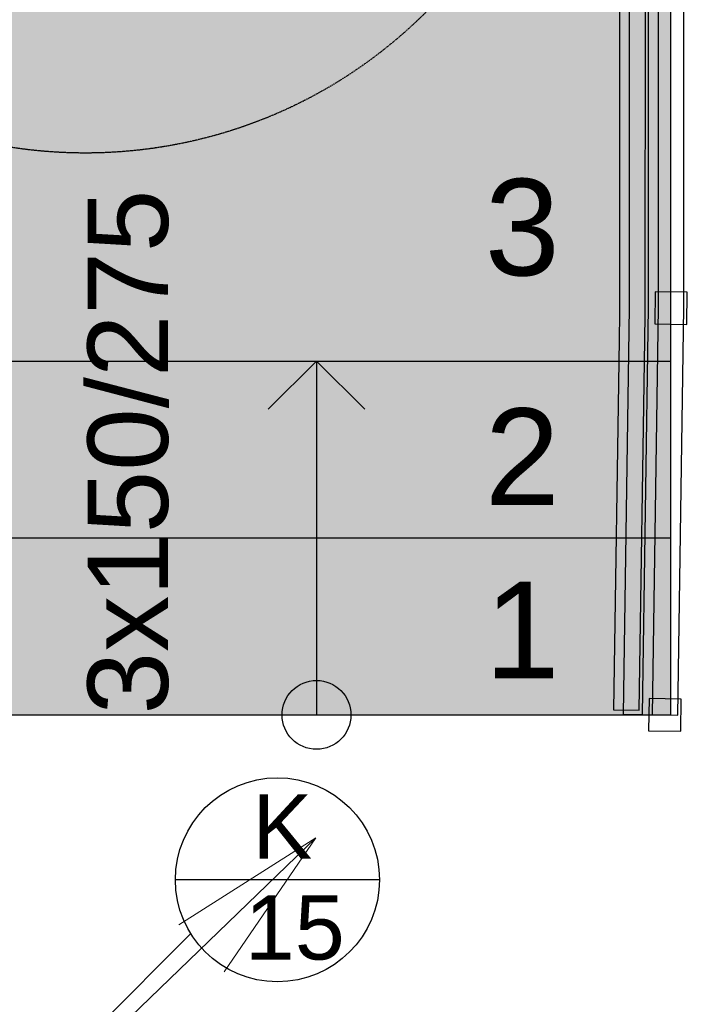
# Model space of a CAD drawing. Header units: millimetres. Extents: x -28761 to 4793, y -4271 to 20239.
# Tile 243 of 256: x -64 to 974, y 8114 to 9645. Entities that reach past the tile are written whole.
import ezdxf

# ---------------------------------------------------------------- set-up
doc = ezdxf.new("R2010")
doc.units = ezdxf.units.MM
doc.header["$MEASUREMENT"] = 0
doc.linetypes.add('čárkovaná 3', pattern=[1.5, 1, -0.5])
for name, color, linetype in [('5._POHLED ZÁPADNÍ_1_Anotace - S', 7, 'Continuous'), ('5._POHLED ZÁPADNÍ_1_Anotace - SP', 7, 'Continuous'), ('5._POHLED ZÁPADNÍ_1_Nové_Konstrukce - nenosné', 7, 'Continuous'), ('5._POHLED ZÁPADNÍ_1_Nové_Popis', 7, 'Continuous'), ('5._POHLED ZÁPADNÍ_1_Nové_Výplně - Povrchové', 7, 'Continuous'), ('5._POHLED ZÁPADNÍ_1_Popis', 7, 'Continuous'), ('5._POHLED ZÁPADNÍ_1_TZB - kanalizace', 7, 'Continuous')]:
    doc.layers.add(name, color=color, linetype=linetype)
doc.styles.add('GENEROVANÝ_STYL_1', font='txt')

msp = doc.modelspace()

# ---------------------------------------------------------------- hatches: boundary and pattern name
at = {"layer": '5._POHLED ZÁPADNÍ_1_Nové_Výplně - Povrchové', "linetype": 'Continuous', "lineweight": 0, "true_color": 0xfed4d4}
for points in [[(-321.7, 8564.1), (948.3, 8564.1), (948.3, 13540.8), (-321.7, 13540.8)], [(-321.9, 8839.1), (948.3, 8839.1), (948.3, 12306.8), (-321.9, 12306.8)], [(-321.7, 9114.1), (948.3, 9114.1), (948.3, 11213.6), (-321.7, 11213.6)]]:
    msp.add_hatch(color=254, dxfattribs=at).paths.add_polyline_path(points)

# ---------------------------------------------------------------- linework, layer by layer
at = {"layer": '5._POHLED ZÁPADNÍ_1_Nové_Konstrukce - nenosné', "color": 1, "linetype": 'Continuous', "lineweight": 25}
for p, q in [((869.3, 11214.6), (868.5, 9206.9)), ((884.3, 11214.6), (883.5, 9196.9)), ((908.5, 9206.9), (909.3, 11214.6)), ((913.5, 9196.7), (914.3, 11214.6)), ((929.3, 11214.6), (928.5, 9196.6)), ((968.5, 9196.3), (969.3, 11214.6)), ((868.5, 9206.9), (868.5, 9197)), ((908.5, 9196.9), (908.5, 9206.9)), ((868.5, 9197), (868.3, 9177.2)), ((883.5, 9196.9), (874.2, 8565)), ((904.2, 8564.6), (913.5, 9196.7)), ((908.2, 9176.6), (908.5, 9196.7)), ((908.5, 9196.7), (908.5, 9196.9)), ((928.5, 9196.6), (919.2, 8564.4)), ((959.2, 8563.8), (968.5, 9196.3)), ((868.3, 9177.2), (868, 9157.2)), ((908, 9156.6), (908.2, 9176.6)), ((868, 9157.2), (867.8, 9147.2)), ((907.8, 9146.6), (908, 9156.6)), ((867.8, 9147.2), (859.3, 8572.1)), ((899.3, 8571.5), (907.8, 9146.6)), ((397.5, 9114.1), (322.5, 9039.1)), ((397.5, 9114.1), (397.5, 8564.1)), ((397.5, 9114.1), (472.5, 9039.1)), ((859.3, 8572.1), (899.3, 8571.5)), ((874.2, 8565), (904.2, 8564.6)), ((919.2, 8564.4), (959.2, 8563.8))]:
    msp.add_line(p, q, dxfattribs=at)
at = {"layer": '5._POHLED ZÁPADNÍ_1_Nové_Konstrukce - nenosné', "color": 1, "linetype": 'Continuous', "lineweight": 25, "flags": 128}
for points in [[(-321.7, 8564.1), (948.3, 8564.1), (948.3, 13540.8), (-321.7, 13540.8)], [(-321.9, 8839.1), (948.3, 8839.1), (948.3, 12306.8), (-321.9, 12306.8)], [(-321.7, 9114.1), (948.3, 9114.1), (948.3, 11213.6), (-321.7, 11213.6)], [(923.2, 9171.8), (973.2, 9171.1), (973.9, 9221), (923.9, 9221.8)], [(913.8, 8539.4), (963.8, 8538.7), (964.5, 8588.7), (914.5, 8589.4)]]:
    msp.add_lwpolyline(points, close=True, dxfattribs=at)
at = {"layer": '5._POHLED ZÁPADNÍ_1_Nové_Konstrukce - nenosné', "color": 1, "linetype": 'čárkovaná 3', "lineweight": 25}
msp.add_circle((38, 10187.4), 750, dxfattribs=at)
at = {"layer": '5._POHLED ZÁPADNÍ_1_Nové_Konstrukce - nenosné', "color": 1, "linetype": 'Continuous', "lineweight": 25}
msp.add_circle((397.5, 8564.1), 53.5, dxfattribs=at)
at = {"layer": '5._POHLED ZÁPADNÍ_1_Nové_Popis', "color": 1, "linetype": 'Continuous', "lineweight": 25}
for p, q in [((495.2, 8307.8), (178.1, 8307.8)), ((202, 8224.1), (0.3, 8022.5))]:
    msp.add_line(p, q, dxfattribs=at)
msp.add_circle((336.7, 8307.8), 158.6, dxfattribs=at)
at = {"layer": '5._POHLED ZÁPADNÍ_1_TZB - kanalizace', "color": 30, "linetype": 'Continuous', "lineweight": 20, "true_color": 0xff6600}
for p, q in [((-45.8, 7946.1), (396.3, 8372.8)), ((396.3, 8372.8), (183.4, 8237.6)), ((396.3, 8372.8), (253.7, 8164.8))]:
    msp.add_line(p, q, dxfattribs=at)

# ---------------------------------------------------------------- texts
at = {"layer": '5._POHLED ZÁPADNÍ_1_Anotace - S', "color": 1, "linetype": 'Continuous', "lineweight": 25, "char_height": 150, "attachment_point": 9, "style": 'GENEROVANÝ_STYL_1'}
for s, insert in [('\\A1;{\\pqr;\\fArial|b0|i0|c238|p38;3}', (775.6, 9245.1)), ('\\A1;{\\pqr;\\fArial|b0|i0|c238|p38;2}', (775.6, 8890.5)), ('\\A1;{\\pqr;\\fArial|b0|i0|c238|p38;1}', (775.6, 8621.1))]:
    msp.add_mtext(s, dxfattribs=dict(at, insert=insert))
at = {"layer": '5._POHLED ZÁPADNÍ_1_Anotace - SP', "color": 1, "linetype": 'Continuous', "lineweight": 25, "insert": (104.9, 8972.7), "char_height": 125, "attachment_point": 5, "rotation": 90, "style": 'GENEROVANÝ_STYL_1'}
msp.add_mtext('\\A1;{\\pqc;\\fArial|b0|i0|c238|p38;3x150/275}', dxfattribs=at)
at = {"layer": '5._POHLED ZÁPADNÍ_1_Popis', "color": 1, "linetype": 'Continuous', "lineweight": 25, "insert": (344.3, 8311.5), "char_height": 100, "attachment_point": 5, "line_spacing_factor": 0.940294, "style": 'GENEROVANÝ_STYL_1'}
msp.add_mtext('\\A1;{\\pqc;\\fArial|b0|i0|c238|p38;K\\P\\pqc;\\fArial|b0|i0|c238|p38; 1\\fArial|b0|i0|c238|p38;5}', dxfattribs=at)

doc.saveas('drawing.dxf')
